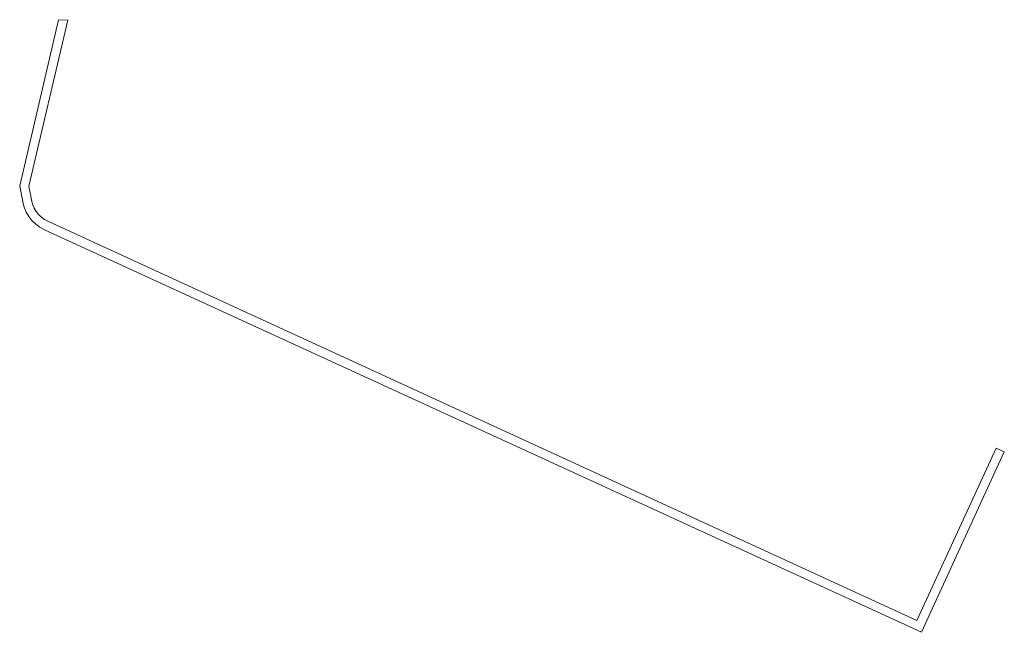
# Model space of a CAD drawing. Extents: x 211930 to 222589, y 569015 to 577578.
# Tile 43 of 95: x 219599 to 219654, y 571271 to 571305. Entities that reach past the tile are written whole.
import ezdxf

# ---------------------------------------------------------------- set-up
doc = ezdxf.new("R2010")
doc.units = 0
doc.layers.add('016 Alles planjaar 2023', color=72, linetype='Continuous', lineweight=20, true_color=0x1e90ff)

msp = doc.modelspace()

# ---------------------------------------------------------------- hatches: boundary and pattern name
at = {"layer": '016 Alles planjaar 2023', "true_color": 0x1e90ff}
h = msp.add_hatch(dxfattribs=at)
h.set_pattern_fill('DQ_CLEAR', color=72, style=0)
h.set_pattern_definition([])
h.paths.add_polyline_path([(219648.873, 571271.23), (219600.504, 571293.432), (219600.29, 571293.546), (219600.111, 571293.674), (219599.953, 571293.826), (219599.817, 571293.999), (219599.705, 571294.189), (219599.619, 571294.398), (219599.576, 571294.55), (219599.412, 571295.413), (219601.576, 571304.643), (219601.071, 571304.677), (219598.901, 571295.424), (219599.089, 571294.435), (219599.146, 571294.234), (219599.256, 571293.966), (219599.403, 571293.716), (219599.582, 571293.489), (219599.791, 571293.289), (219600.026, 571293.12), (219600.282, 571292.984), (219649.119, 571270.567), (219653.737, 571280.619), (219653.283, 571280.827), (219648.873, 571271.23)])

# ---------------------------------------------------------------- linework, layer by layer
at = {"layer": '016 Alles planjaar 2023', "color": 14, "true_color": 0x004000}
msp.add_lwpolyline([(219648.873, 571271.23), (219600.504, 571293.432), (219600.29, 571293.546), (219600.111, 571293.674), (219599.953, 571293.826), (219599.817, 571293.999), (219599.705, 571294.189), (219599.619, 571294.398), (219599.576, 571294.55), (219599.412, 571295.413), (219601.576, 571304.643), (219601.071, 571304.677), (219598.901, 571295.424), (219599.089, 571294.435), (219599.146, 571294.234), (219599.256, 571293.966), (219599.403, 571293.716), (219599.582, 571293.489), (219599.791, 571293.289), (219600.026, 571293.12), (219600.282, 571292.984), (219649.119, 571270.567), (219653.737, 571280.619), (219653.283, 571280.827), (219648.873, 571271.23)], close=True, dxfattribs=at)

doc.saveas('drawing.dxf')
